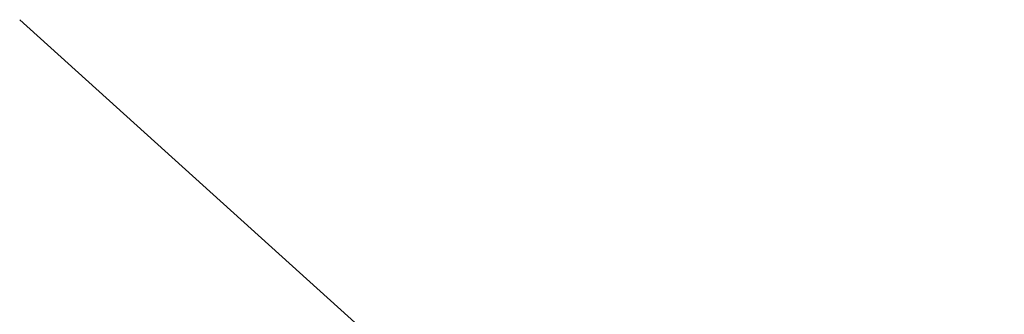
# Model space of a CAD drawing. Header units: millimetres. Extents: x -6861 to -4784, y 84 to 6892.
# Tile 158 of 200: x -5047.963 to -5047.7304, y 351.383 to 351.4526. Entities that reach past the tile are written whole.
import ezdxf

# ---------------------------------------------------------------- set-up
doc = ezdxf.new("R2010")
doc.units = ezdxf.units.MM
doc.layers.add('E-LITE-EQPM', color=7, linetype='Continuous', lineweight=20)

# ---------------------------------------------------------------- blocks, each defined once
blk = doc.blocks.new('01 PODIUM EMPOTRADO CON MARCO 3_glb - PODIUM EMPOTRADO CON MARCO 3_dwg_NS-2254 ÍßÁ_1_5Ð_$$_É_îAÔO-V9-Lateral_PDF')
at = {"lineweight": 9, "flags": 128}
blk.add_lwpolyline([(-3234.81465, 351.14458), (-3234.96169, 351.21417), (-3235.12239, 351.32289), (-3235.26597, 351.45257)], dxfattribs=at)
blk = doc.blocks.new('01 PODIUM EMPOTRADO CON MARCO 3_glb - UNO  WHITE_GOLD DOWNLIGHT EMPOTRABLE-659121-Lateral_PDF')
blk.add_blockref('01 PODIUM EMPOTRADO CON MARCO 3_glb - PODIUM EMPOTRADO CON MARCO 3_dwg_NS-2254 ÍßÁ_1_5Ð_$$_É_îAÔO-V9-Lateral_PDF', (0, 0))

msp = doc.modelspace()

# ---------------------------------------------------------------- block references
at = {"layer": 'E-LITE-EQPM'}
msp.add_blockref('01 PODIUM EMPOTRADO CON MARCO 3_glb - UNO  WHITE_GOLD DOWNLIGHT EMPOTRABLE-659121-Lateral_PDF', (-1812.69701, 0), dxfattribs=at)

doc.saveas('drawing.dxf')
